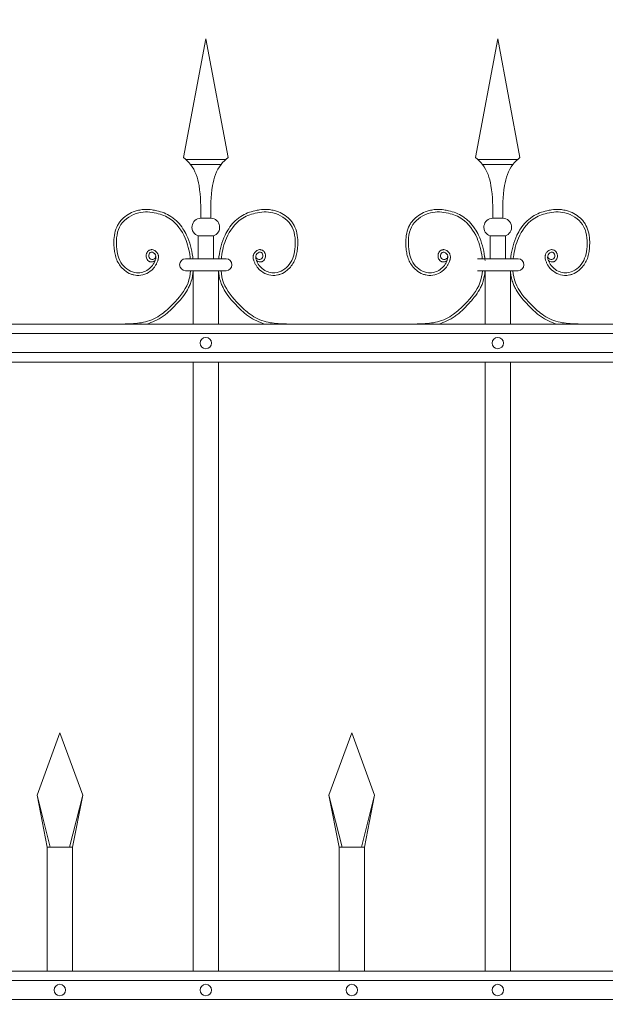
# Model space of a CAD drawing. Header units: millimetres. Extents: x 6567289036 to 6568990308, y 5976640423 to 5977332400.
# Tile 187 of 216: x 6568231834 to 6568232290, y 5976819924 to 5976820692. Entities that reach past the tile are written whole.
import ezdxf

# ---------------------------------------------------------------- set-up
doc = ezdxf.new("R2010")
doc.units = ezdxf.units.MM
doc.layers.add('01_widok', color=7, linetype='Continuous', lineweight=13)
doc.layers.add('zagospodarowanie_ wymiary', color=160, linetype='Continuous', lineweight=13)
doc.styles.get("Standard").update_dxf_attribs({"font": 'arial.ttf'})
doc.dimstyles.new('Copy of pzt100', dxfattribs={"dimtxt": 100, "dimasz": 50, "dimexe": 10, "dimexo": 5, "dimgap": 10, "dimtad": 1, "dimdec": 0, "dimlfac": 0.1, "dimzin": 12, "dimtxsty": 'Standard', "dimblk": 'ARCHTICK', "dimcen": 2.5, "dimclrd": 256, "dimclre": 256, "dimclrt": 256, "dimadec": 3, "dimazin": 0, "dimtfac": 1, "dimtdec": 0, "dimtix": 1, "dimtmove": 0, "dimatfit": 3, "dimfxl": 0, "dimtolj": 1, "dimlwd": -1, "dimarcsym": 0})

# ---------------------------------------------------------------- blocks, each defined once
blk = doc.blocks.new('A$C6D0402AF')
at = {"layer": '01_widok'}
for p, q in [((1.18249, 1.4602), (1.2, 1.55381)), ((1.21751, 1.4602), (1.2, 1.55381)), ((1.41249, 1.4602), (1.43, 1.55381)), ((1.44751, 1.4602), (1.43, 1.55381)), ((1.2, 1.45881), (1.184, 1.45881)), ((1.2, 1.45481), (1.188, 1.45481)), ((1.2, 1.45881), (1.216, 1.45881)), ((1.2, 1.45481), (1.212, 1.45481)), ((1.43, 1.45881), (1.414, 1.45881)), ((1.43, 1.45481), (1.418, 1.45481)), ((1.43, 1.45881), (1.446, 1.45881)), ((1.43, 1.45481), (1.442, 1.45481)), ((1.2, 1.41247), (1.19601, 1.41247)), ((1.2, 1.41247), (1.20399, 1.41247)), ((1.43, 1.41247), (1.42601, 1.41247)), ((1.43, 1.41247), (1.43399, 1.41247)), ((1.19401, 1.39847), (1.2, 1.39847)), ((1.19401, 1.39847), (1.19401, 1.38047)), ((1.20599, 1.39847), (1.2, 1.39847)), ((1.20599, 1.39847), (1.20599, 1.38047)), ((1.42401, 1.39847), (1.43, 1.39847)), ((1.42401, 1.39847), (1.42401, 1.38047)), ((1.43599, 1.39847), (1.43, 1.39847)), ((1.43599, 1.39847), (1.43599, 1.38047)), ((1.2, 1.38047), (1.184, 1.38047)), ((1.2, 1.38047), (1.216, 1.38047)), ((1.43, 1.38047), (1.414, 1.38047)), ((1.43, 1.38047), (1.446, 1.38047)), ((1.19, 1.371), (1.184, 1.371)), ((1.19, 1.371), (1.19, 1.329)), ((1.19, 1.371), (1.21, 1.371)), ((1.21, 1.371), (1.21, 1.329)), ((1.21, 1.371), (1.216, 1.371)), ((1.42, 1.371), (1.414, 1.371)), ((1.42, 1.371), (1.42, 1.329)), ((1.42, 1.371), (1.44, 1.371)), ((1.44, 1.371), (1.44, 1.329)), ((1.44, 1.371), (1.446, 1.371)), ((2.57, 1.329), (0.06, 1.329)), ((0.06, 1.3215), (2.57, 1.3215)), ((0.06, 1.3065), (2.57, 1.3065)), ((2.57, 1.299), (0.06, 1.299)), ((1.19, 1.299), (1.19, 0.819)), ((1.21, 1.299), (1.21, 0.819)), ((1.42, 1.299), (1.42, 0.819)), ((1.44, 1.299), (1.44, 0.819)), ((1.067, 0.95769), (1.085, 1.00669)), ((1.103, 0.95769), (1.085, 1.00669)), ((1.297, 0.95769), (1.315, 1.00669)), ((1.333, 0.95769), (1.315, 1.00669)), ((1.07744, 0.91669), (1.067, 0.95769)), ((1.067, 0.95769), (1.075, 0.91669)), ((1.09256, 0.91669), (1.103, 0.95769)), ((1.103, 0.95769), (1.095, 0.91669)), ((1.30744, 0.91669), (1.297, 0.95769)), ((1.297, 0.95769), (1.305, 0.91669)), ((1.32256, 0.91669), (1.333, 0.95769)), ((1.333, 0.95769), (1.325, 0.91669)), ((1.085, 0.91669), (1.075, 0.91669)), ((1.075, 0.91669), (1.075, 0.819)), ((1.085, 0.91669), (1.095, 0.91669)), ((1.095, 0.91669), (1.095, 0.819)), ((1.315, 0.91669), (1.305, 0.91669)), ((1.305, 0.91669), (1.305, 0.819)), ((1.315, 0.91669), (1.325, 0.91669)), ((1.325, 0.91669), (1.325, 0.819)), ((2.57, 0.819), (0.06, 0.819)), ((2.57, 0.8115), (0.06, 0.8115)), ((2.57, 0.7965), (0.06, 0.7965))]:
    blk.add_line(p, q, dxfattribs=at)
for centre in [(1.2, 1.314), (1.43, 1.314), (1.085, 0.804), (1.2, 0.804), (1.315, 0.804), (1.43, 0.804)]:
    blk.add_circle(centre, 0.0045, dxfattribs=at)
for centre, radius, start, end in [((1.19627, 1.40529), 0.00718, 92.05804, 251.68172), ((1.20373, 1.40529), 0.00718, 288.31828, 87.94196), ((1.42627, 1.40529), 0.00718, 92.05804, 251.68172), ((1.43373, 1.40529), 0.00718, 288.31828, 87.94196), ((1.18411, 1.37573), 0.00473, 91.38218, 268.61782), ((1.21589, 1.37573), 0.00473, 271.38218, 88.61782), ((1.44589, 1.37573), 0.00473, 271.38218, 88.61782)]:
    blk.add_arc(centre, radius, start, end, dxfattribs=at)
for points in [[(1.18249, 1.4602), (1.188, 1.45481), (1.19464, 1.43812), (1.19601, 1.41247)], [(1.21751, 1.4602), (1.212, 1.45481), (1.20536, 1.43812), (1.20399, 1.41247)], [(1.41249, 1.4602), (1.418, 1.45481), (1.42464, 1.43812), (1.42601, 1.41247)], [(1.44751, 1.4602), (1.442, 1.45481), (1.43536, 1.43812), (1.43399, 1.41247)]]:
    blk.add_spline(points, degree=3, dxfattribs=at)
for points, knots in [([(1.16014, 1.37922), (1.15904, 1.37757), (1.15661, 1.37789), (1.15604, 1.37807), (1.15582, 1.37815), (1.1554, 1.37836), (1.1552, 1.37847), (1.15454, 1.37894), (1.15415, 1.37936), (1.15354, 1.38027), (1.15331, 1.38076), (1.15301, 1.3818), (1.15294, 1.38234), (1.15296, 1.38319), (1.153, 1.3835), (1.15312, 1.38409), (1.15321, 1.38437), (1.15352, 1.38516), (1.1538, 1.38563), (1.15451, 1.38648), (1.15493, 1.38686), (1.15571, 1.38729), (1.15599, 1.38741), (1.1565, 1.38756), (1.15673, 1.3876), (1.15717, 1.38764), (1.15739, 1.38765), (1.15816, 1.3876), (1.15868, 1.38745), (1.15962, 1.38704), (1.16004, 1.38678), (1.1608, 1.38617), (1.16115, 1.38583), (1.16165, 1.3852), (1.16183, 1.38493), (1.16214, 1.38437), (1.16227, 1.38409), (1.16247, 1.38353), (1.16255, 1.38324), (1.16271, 1.38238), (1.16272, 1.3818), (1.16263, 1.38073), (1.16253, 1.38022), (1.16232, 1.37942), (1.16222, 1.37911), (1.16199, 1.37846), (1.16186, 1.37811), (1.16158, 1.37743), (1.16142, 1.37709), (1.16094, 1.3761), (1.16057, 1.37546), (1.15937, 1.37364), (1.15842, 1.37254), (1.15577, 1.37019), (1.15394, 1.36909), (1.14996, 1.36762), (1.14782, 1.36725), (1.14488, 1.36741), (1.14409, 1.36752), (1.14255, 1.36786), (1.1418, 1.36809), (1.1392, 1.36908), (1.13747, 1.37012), (1.1347, 1.37238), (1.13359, 1.37352), (1.13169, 1.376), (1.13091, 1.37732), (1.12963, 1.38006), (1.12914, 1.38148), (1.12838, 1.38434), (1.12812, 1.38578), (1.12779, 1.38832), (1.12769, 1.38942), (1.12756, 1.39164), (1.12753, 1.39275), (1.12758, 1.3961), (1.1278, 1.39834), (1.12873, 1.4027), (1.12944, 1.40482), (1.13096, 1.40768), (1.13149, 1.40853), (1.13268, 1.41014), (1.13334, 1.41091), (1.13545, 1.41306), (1.13705, 1.41432), (1.1405, 1.41644), (1.14235, 1.4173), (1.14547, 1.41835), (1.1467, 1.41867), (1.14918, 1.41913), (1.15042, 1.41926), (1.15366, 1.41941), (1.15566, 1.4193), (1.15885, 1.41887), (1.16007, 1.41864), (1.16324, 1.41791), (1.16518, 1.41733), (1.16896, 1.41583), (1.17079, 1.41491), (1.17346, 1.41318), (1.17438, 1.41251), (1.17612, 1.41106), (1.17695, 1.41028), (1.17931, 1.40783), (1.18071, 1.40604), (1.18304, 1.40249), (1.18401, 1.40075), (1.18616, 1.39627), (1.18717, 1.3935), (1.18874, 1.38785), (1.18928, 1.38498), (1.18971, 1.38152), (1.18977, 1.381), (1.18983, 1.38047)], [4.6165, 4.6165, 4.6165, 4.6165, 5.188367, 5.188367, 5.549428, 5.549428, 5.910489, 5.910489, 6.837983, 6.837983, 7.765478, 7.765478, 8.692972, 8.692972, 9.190028, 9.190028, 9.687083, 9.687083, 10.618534, 10.618534, 11.549985, 11.549985, 12.010547, 12.010547, 12.33998, 12.33998, 12.669414, 12.669414, 13.561099, 13.561099, 14.452783, 14.452783, 15.344467, 15.344467, 15.940368, 15.940368, 16.492607, 16.492607, 17.044846, 17.044846, 18.200205, 18.200205, 19.355563, 19.355563, 20.151118, 20.151118, 21.100453, 21.100453, 22.049789, 22.049789, 23.94846, 23.94846, 27.745803, 27.745803, 33.221248, 33.221248, 38.696693, 38.696693, 40.725069, 40.725069, 42.753445, 42.753445, 47.908007, 47.908007, 52.041948, 52.041948, 56.17589, 56.17589, 60.309831, 60.309831, 64.342201, 64.342201, 67.40836, 67.40836, 70.47452, 70.47452, 76.606839, 76.606839, 82.739158, 82.739158, 85.455708, 85.455708, 88.172258, 88.172258, 93.605357, 93.605357, 99.038456, 99.038456, 102.482403, 102.482403, 105.92635, 105.92635, 111.504268, 111.504268, 114.996104, 114.996104, 120.708661, 120.708661, 126.421218, 126.421218, 129.587167, 129.587167, 132.753115, 132.753115, 139.085012, 139.085012, 144.64085, 144.64085, 153.114925, 153.114925, 161.589001, 161.589001, 163.11027, 163.11027, 163.11027, 163.11027]), ([(1.16062, 1.38267), (1.16043, 1.38189), (1.15997, 1.38002), (1.15599, 1.37927), (1.15423, 1.38316), (1.15704, 1.38672), (1.16127, 1.38362), (1.15999, 1.37746), (1.1552, 1.37115), (1.14414, 1.36773), (1.13219, 1.37557), (1.12865, 1.39087), (1.13058, 1.40849), (1.14603, 1.41817), (1.16055, 1.41716), (1.1748, 1.41161), (1.18426, 1.39811), (1.18712, 1.38659), (1.18777, 1.38093), (1.18782, 1.38047)], [0, 0, 0, 0, 2.276171, 5.482858, 9.081143, 12.123133, 16.088096, 20.24215, 29.50989, 38.967775, 52.064989, 66.796785, 84.531155, 101.296087, 115.254866, 127.16367, 146.089907, 161.545397, 162.912572, 162.912572, 162.912572, 162.912572]), ([(1.23986, 1.37922), (1.24096, 1.37757), (1.24339, 1.37789), (1.24396, 1.37807), (1.24418, 1.37815), (1.2446, 1.37836), (1.2448, 1.37847), (1.24546, 1.37894), (1.24585, 1.37936), (1.24646, 1.38027), (1.24669, 1.38076), (1.24699, 1.3818), (1.24706, 1.38234), (1.24704, 1.38319), (1.247, 1.3835), (1.24688, 1.38409), (1.24679, 1.38437), (1.24648, 1.38516), (1.2462, 1.38563), (1.24549, 1.38648), (1.24507, 1.38686), (1.24429, 1.38729), (1.24401, 1.38741), (1.2435, 1.38756), (1.24327, 1.3876), (1.24283, 1.38764), (1.24261, 1.38765), (1.24184, 1.3876), (1.24132, 1.38745), (1.24038, 1.38704), (1.23996, 1.38678), (1.2392, 1.38617), (1.23885, 1.38583), (1.23835, 1.3852), (1.23817, 1.38493), (1.23786, 1.38437), (1.23773, 1.38409), (1.23753, 1.38353), (1.23745, 1.38324), (1.23729, 1.38238), (1.23728, 1.3818), (1.23737, 1.38073), (1.23747, 1.38022), (1.23768, 1.37942), (1.23778, 1.37911), (1.23801, 1.37846), (1.23814, 1.37811), (1.23842, 1.37743), (1.23858, 1.37709), (1.23906, 1.3761), (1.23943, 1.37546), (1.24063, 1.37364), (1.24158, 1.37254), (1.24423, 1.37019), (1.24606, 1.36909), (1.25004, 1.36762), (1.25218, 1.36725), (1.25512, 1.36741), (1.25591, 1.36752), (1.25745, 1.36786), (1.2582, 1.36809), (1.2608, 1.36908), (1.26253, 1.37012), (1.2653, 1.37238), (1.26641, 1.37352), (1.26831, 1.376), (1.26909, 1.37732), (1.27037, 1.38006), (1.27086, 1.38148), (1.27162, 1.38434), (1.27188, 1.38578), (1.27221, 1.38832), (1.27231, 1.38942), (1.27244, 1.39164), (1.27247, 1.39275), (1.27242, 1.3961), (1.2722, 1.39834), (1.27127, 1.4027), (1.27056, 1.40482), (1.26904, 1.40768), (1.26851, 1.40853), (1.26732, 1.41014), (1.26666, 1.41091), (1.26455, 1.41306), (1.26295, 1.41432), (1.2595, 1.41644), (1.25765, 1.4173), (1.25453, 1.41835), (1.2533, 1.41867), (1.25082, 1.41913), (1.24958, 1.41926), (1.24634, 1.41941), (1.24434, 1.4193), (1.24115, 1.41887), (1.23993, 1.41864), (1.23676, 1.41791), (1.23482, 1.41733), (1.23104, 1.41583), (1.22921, 1.41491), (1.22654, 1.41318), (1.22562, 1.41251), (1.22388, 1.41106), (1.22305, 1.41028), (1.22069, 1.40783), (1.21929, 1.40604), (1.21696, 1.40249), (1.21599, 1.40075), (1.21384, 1.39627), (1.21283, 1.3935), (1.21126, 1.38785), (1.21072, 1.38498), (1.21029, 1.38152), (1.21023, 1.381), (1.21017, 1.38047)], [4.6165, 4.6165, 4.6165, 4.6165, 5.188367, 5.188367, 5.549428, 5.549428, 5.910489, 5.910489, 6.837983, 6.837983, 7.765478, 7.765478, 8.692972, 8.692972, 9.190028, 9.190028, 9.687083, 9.687083, 10.618534, 10.618534, 11.549985, 11.549985, 12.010547, 12.010547, 12.33998, 12.33998, 12.669414, 12.669414, 13.561099, 13.561099, 14.452783, 14.452783, 15.344467, 15.344467, 15.940368, 15.940368, 16.492607, 16.492607, 17.044846, 17.044846, 18.200205, 18.200205, 19.355563, 19.355563, 20.151118, 20.151118, 21.100453, 21.100453, 22.049789, 22.049789, 23.94846, 23.94846, 27.745803, 27.745803, 33.221248, 33.221248, 38.696693, 38.696693, 40.725069, 40.725069, 42.753445, 42.753445, 47.908007, 47.908007, 52.041948, 52.041948, 56.17589, 56.17589, 60.309831, 60.309831, 64.342201, 64.342201, 67.40836, 67.40836, 70.47452, 70.47452, 76.606839, 76.606839, 82.739158, 82.739158, 85.455708, 85.455708, 88.172258, 88.172258, 93.605357, 93.605357, 99.038456, 99.038456, 102.482403, 102.482403, 105.92635, 105.92635, 111.504268, 111.504268, 114.996104, 114.996104, 120.708661, 120.708661, 126.421218, 126.421218, 129.587167, 129.587167, 132.753115, 132.753115, 139.085012, 139.085012, 144.64085, 144.64085, 153.114925, 153.114925, 161.589001, 161.589001, 163.11027, 163.11027, 163.11027, 163.11027]), ([(1.23938, 1.38267), (1.23957, 1.38189), (1.24003, 1.38002), (1.24401, 1.37927), (1.24577, 1.38316), (1.24296, 1.38672), (1.23873, 1.38362), (1.24001, 1.37746), (1.2448, 1.37115), (1.25586, 1.36773), (1.26781, 1.37557), (1.27135, 1.39087), (1.26942, 1.40849), (1.25397, 1.41817), (1.23945, 1.41716), (1.2252, 1.41161), (1.21574, 1.39811), (1.21288, 1.38659), (1.21223, 1.38093), (1.21218, 1.38047)], [0, 0, 0, 0, 2.276171, 5.482858, 9.081143, 12.123133, 16.088096, 20.24215, 29.50989, 38.967775, 52.064989, 66.796785, 84.531155, 101.296087, 115.254866, 127.16367, 146.089907, 161.545397, 162.912572, 162.912572, 162.912572, 162.912572]), ([(1.39014, 1.37922), (1.38904, 1.37757), (1.38661, 1.37789), (1.38604, 1.37807), (1.38582, 1.37815), (1.3854, 1.37836), (1.3852, 1.37847), (1.38454, 1.37894), (1.38415, 1.37936), (1.38354, 1.38027), (1.38331, 1.38076), (1.38301, 1.3818), (1.38294, 1.38234), (1.38296, 1.38319), (1.383, 1.3835), (1.38312, 1.38409), (1.38321, 1.38437), (1.38352, 1.38516), (1.3838, 1.38563), (1.38451, 1.38648), (1.38493, 1.38686), (1.38571, 1.38729), (1.38599, 1.38741), (1.3865, 1.38756), (1.38673, 1.3876), (1.38717, 1.38764), (1.38739, 1.38765), (1.38816, 1.3876), (1.38868, 1.38745), (1.38962, 1.38704), (1.39004, 1.38678), (1.3908, 1.38617), (1.39115, 1.38583), (1.39165, 1.3852), (1.39183, 1.38493), (1.39214, 1.38437), (1.39227, 1.38409), (1.39247, 1.38353), (1.39255, 1.38324), (1.39271, 1.38238), (1.39272, 1.3818), (1.39263, 1.38073), (1.39253, 1.38022), (1.39232, 1.37942), (1.39222, 1.37911), (1.39199, 1.37846), (1.39186, 1.37811), (1.39158, 1.37743), (1.39142, 1.37709), (1.39094, 1.3761), (1.39057, 1.37546), (1.38937, 1.37364), (1.38842, 1.37254), (1.38577, 1.37019), (1.38394, 1.36909), (1.37996, 1.36762), (1.37782, 1.36725), (1.37488, 1.36741), (1.37409, 1.36752), (1.37255, 1.36786), (1.3718, 1.36809), (1.3692, 1.36908), (1.36747, 1.37012), (1.3647, 1.37238), (1.36359, 1.37352), (1.36169, 1.376), (1.36091, 1.37732), (1.35963, 1.38006), (1.35914, 1.38148), (1.35838, 1.38434), (1.35812, 1.38578), (1.35779, 1.38832), (1.35769, 1.38942), (1.35756, 1.39164), (1.35753, 1.39275), (1.35758, 1.3961), (1.3578, 1.39834), (1.35873, 1.4027), (1.35944, 1.40482), (1.36096, 1.40768), (1.36149, 1.40853), (1.36268, 1.41014), (1.36334, 1.41091), (1.36545, 1.41306), (1.36705, 1.41432), (1.3705, 1.41644), (1.37235, 1.4173), (1.37547, 1.41835), (1.3767, 1.41867), (1.37918, 1.41913), (1.38042, 1.41926), (1.38366, 1.41941), (1.38566, 1.4193), (1.38885, 1.41887), (1.39007, 1.41864), (1.39324, 1.41791), (1.39518, 1.41733), (1.39896, 1.41583), (1.40079, 1.41491), (1.40346, 1.41318), (1.40438, 1.41251), (1.40612, 1.41106), (1.40695, 1.41028), (1.40931, 1.40783), (1.41071, 1.40604), (1.41304, 1.40249), (1.41401, 1.40075), (1.41616, 1.39627), (1.41717, 1.3935), (1.41874, 1.38785), (1.41928, 1.38498), (1.41971, 1.38152), (1.41977, 1.381), (1.42, 1.379)], [4.6165, 4.6165, 4.6165, 4.6165, 5.188367, 5.188367, 5.549428, 5.549428, 5.910489, 5.910489, 6.837983, 6.837983, 7.765478, 7.765478, 8.692972, 8.692972, 9.190028, 9.190028, 9.687083, 9.687083, 10.618534, 10.618534, 11.549985, 11.549985, 12.010547, 12.010547, 12.33998, 12.33998, 12.669414, 12.669414, 13.561099, 13.561099, 14.452783, 14.452783, 15.344467, 15.344467, 15.940368, 15.940368, 16.492607, 16.492607, 17.044846, 17.044846, 18.200205, 18.200205, 19.355563, 19.355563, 20.151118, 20.151118, 21.100453, 21.100453, 22.049789, 22.049789, 23.94846, 23.94846, 27.745803, 27.745803, 33.221248, 33.221248, 38.696693, 38.696693, 40.725069, 40.725069, 42.753445, 42.753445, 47.908007, 47.908007, 52.041948, 52.041948, 56.17589, 56.17589, 60.309831, 60.309831, 64.342201, 64.342201, 67.40836, 67.40836, 70.47452, 70.47452, 76.606839, 76.606839, 82.739158, 82.739158, 85.455708, 85.455708, 88.172258, 88.172258, 93.605357, 93.605357, 99.038456, 99.038456, 102.482403, 102.482403, 105.92635, 105.92635, 111.504268, 111.504268, 114.996104, 114.996104, 120.708661, 120.708661, 126.421218, 126.421218, 129.587167, 129.587167, 132.753115, 132.753115, 139.085012, 139.085012, 144.64085, 144.64085, 153.114925, 153.114925, 161.589001, 161.589001, 163.11027, 163.11027, 163.11027, 163.11027]), ([(1.39062, 1.38267), (1.39043, 1.38189), (1.38997, 1.38002), (1.38599, 1.37927), (1.38423, 1.38316), (1.38704, 1.38672), (1.39127, 1.38362), (1.38999, 1.37746), (1.3852, 1.37115), (1.37414, 1.36773), (1.36219, 1.37557), (1.35865, 1.39087), (1.36058, 1.40849), (1.37603, 1.41817), (1.39055, 1.41716), (1.4048, 1.41161), (1.41426, 1.39811), (1.41712, 1.38659), (1.41777, 1.38093), (1.41782, 1.38047)], [0, 0, 0, 0, 2.276171, 5.482858, 9.081143, 12.123133, 16.088096, 20.24215, 29.50989, 38.967775, 52.064989, 66.796785, 84.531155, 101.296087, 115.254866, 127.16367, 146.089907, 161.545397, 162.912572, 162.912572, 162.912572, 162.912572]), ([(1.46986, 1.37922), (1.47096, 1.37757), (1.47339, 1.37789), (1.47396, 1.37807), (1.47418, 1.37815), (1.4746, 1.37836), (1.4748, 1.37847), (1.47546, 1.37894), (1.47585, 1.37936), (1.47646, 1.38027), (1.47669, 1.38076), (1.47699, 1.3818), (1.47706, 1.38234), (1.47704, 1.38319), (1.477, 1.3835), (1.47688, 1.38409), (1.47679, 1.38437), (1.47648, 1.38516), (1.4762, 1.38563), (1.47549, 1.38648), (1.47507, 1.38686), (1.47429, 1.38729), (1.47401, 1.38741), (1.4735, 1.38756), (1.47327, 1.3876), (1.47283, 1.38764), (1.47261, 1.38765), (1.47184, 1.3876), (1.47132, 1.38745), (1.47038, 1.38704), (1.46996, 1.38678), (1.4692, 1.38617), (1.46885, 1.38583), (1.46835, 1.3852), (1.46817, 1.38493), (1.46786, 1.38437), (1.46773, 1.38409), (1.46753, 1.38353), (1.46745, 1.38324), (1.46729, 1.38238), (1.46728, 1.3818), (1.46737, 1.38073), (1.46747, 1.38022), (1.46768, 1.37942), (1.46778, 1.37911), (1.46801, 1.37846), (1.46814, 1.37811), (1.46842, 1.37743), (1.46858, 1.37709), (1.46906, 1.3761), (1.46943, 1.37546), (1.47063, 1.37364), (1.47158, 1.37254), (1.47423, 1.37019), (1.47606, 1.36909), (1.48004, 1.36762), (1.48218, 1.36725), (1.48512, 1.36741), (1.48591, 1.36752), (1.48745, 1.36786), (1.4882, 1.36809), (1.4908, 1.36908), (1.49253, 1.37012), (1.4953, 1.37238), (1.49641, 1.37352), (1.49831, 1.376), (1.49909, 1.37732), (1.50037, 1.38006), (1.50086, 1.38148), (1.50162, 1.38434), (1.50188, 1.38578), (1.50221, 1.38832), (1.50231, 1.38942), (1.50244, 1.39164), (1.50247, 1.39275), (1.50242, 1.3961), (1.5022, 1.39834), (1.50127, 1.4027), (1.50056, 1.40482), (1.49904, 1.40768), (1.49851, 1.40853), (1.49732, 1.41014), (1.49666, 1.41091), (1.49455, 1.41306), (1.49295, 1.41432), (1.4895, 1.41644), (1.48765, 1.4173), (1.48453, 1.41835), (1.4833, 1.41867), (1.48082, 1.41913), (1.47958, 1.41926), (1.47634, 1.41941), (1.47434, 1.4193), (1.47115, 1.41887), (1.46993, 1.41864), (1.46676, 1.41791), (1.46482, 1.41733), (1.46104, 1.41583), (1.45921, 1.41491), (1.45654, 1.41318), (1.45562, 1.41251), (1.45388, 1.41106), (1.45305, 1.41028), (1.45069, 1.40783), (1.44929, 1.40604), (1.44696, 1.40249), (1.44599, 1.40075), (1.44384, 1.39627), (1.44283, 1.3935), (1.44126, 1.38785), (1.44072, 1.38498), (1.44029, 1.38152), (1.44023, 1.381), (1.44017, 1.38047)], [4.6165, 4.6165, 4.6165, 4.6165, 5.188367, 5.188367, 5.549428, 5.549428, 5.910489, 5.910489, 6.837983, 6.837983, 7.765478, 7.765478, 8.692972, 8.692972, 9.190028, 9.190028, 9.687083, 9.687083, 10.618534, 10.618534, 11.549985, 11.549985, 12.010547, 12.010547, 12.33998, 12.33998, 12.669414, 12.669414, 13.561099, 13.561099, 14.452783, 14.452783, 15.344467, 15.344467, 15.940368, 15.940368, 16.492607, 16.492607, 17.044846, 17.044846, 18.200205, 18.200205, 19.355563, 19.355563, 20.151118, 20.151118, 21.100453, 21.100453, 22.049789, 22.049789, 23.94846, 23.94846, 27.745803, 27.745803, 33.221248, 33.221248, 38.696693, 38.696693, 40.725069, 40.725069, 42.753445, 42.753445, 47.908007, 47.908007, 52.041948, 52.041948, 56.17589, 56.17589, 60.309831, 60.309831, 64.342201, 64.342201, 67.40836, 67.40836, 70.47452, 70.47452, 76.606839, 76.606839, 82.739158, 82.739158, 85.455708, 85.455708, 88.172258, 88.172258, 93.605357, 93.605357, 99.038456, 99.038456, 102.482403, 102.482403, 105.92635, 105.92635, 111.504268, 111.504268, 114.996104, 114.996104, 120.708661, 120.708661, 126.421218, 126.421218, 129.587167, 129.587167, 132.753115, 132.753115, 139.085012, 139.085012, 144.64085, 144.64085, 153.114925, 153.114925, 161.589001, 161.589001, 163.11027, 163.11027, 163.11027, 163.11027]), ([(1.46938, 1.38267), (1.46957, 1.38189), (1.47003, 1.38002), (1.47401, 1.37927), (1.47577, 1.38316), (1.47296, 1.38672), (1.46873, 1.38362), (1.47001, 1.37746), (1.4748, 1.37115), (1.48586, 1.36773), (1.49781, 1.37557), (1.50135, 1.39087), (1.49942, 1.40849), (1.48397, 1.41817), (1.46945, 1.41716), (1.4552, 1.41161), (1.44574, 1.39811), (1.44288, 1.38659), (1.44223, 1.38093), (1.44218, 1.38047)], [0, 0, 0, 0, 2.276171, 5.482858, 9.081143, 12.123133, 16.088096, 20.24215, 29.50989, 38.967775, 52.064989, 66.796785, 84.531155, 101.296087, 115.254866, 127.16367, 146.089907, 161.545397, 162.912572, 162.912572, 162.912572, 162.912572]), ([(1.18799, 1.371), (1.18774, 1.36776), (1.18577, 1.35775), (1.1762, 1.34652), (1.16497, 1.33583), (1.15299, 1.32998), (1.14258, 1.32929), (1.13691, 1.32906), (1.13551, 1.329)], [172.218122, 172.218122, 172.218122, 172.218122, 181.855132, 202.579273, 214.575372, 228.542226, 241.353249, 245.573586, 245.573586, 245.573586, 245.573586]), ([(1.19, 1.371), (1.18991, 1.36986), (1.18978, 1.36872), (1.18935, 1.36597), (1.18899, 1.36438), (1.18816, 1.36164), (1.18773, 1.36048), (1.18676, 1.35824), (1.1862, 1.35715), (1.1844, 1.35398), (1.18301, 1.35198), (1.1805, 1.34881), (1.17946, 1.3476), (1.17744, 1.34535), (1.17645, 1.3443), (1.1735, 1.34125), (1.17148, 1.33925), (1.16834, 1.33664), (1.16736, 1.33588), (1.16432, 1.33375), (1.16215, 1.33251), (1.15785, 1.33049), (1.15574, 1.32967), (1.15359, 1.329)], [172.067248, 172.067248, 172.067248, 172.067248, 175.307441, 175.307441, 179.950369, 179.950369, 183.428024, 183.428024, 186.90568, 186.90568, 193.860991, 193.860991, 198.444931, 198.444931, 202.5856, 202.5856, 210.86694, 210.86694, 214.411979, 214.411979, 221.502058, 221.502058, 227.966753, 227.966753, 227.966753, 227.966753]), ([(1.21, 1.371), (1.21009, 1.36986), (1.21022, 1.36872), (1.21065, 1.36597), (1.21101, 1.36438), (1.21184, 1.36164), (1.21227, 1.36048), (1.21324, 1.35824), (1.2138, 1.35715), (1.2156, 1.35398), (1.21699, 1.35198), (1.2195, 1.34881), (1.22054, 1.3476), (1.22256, 1.34535), (1.22355, 1.3443), (1.2265, 1.34125), (1.22852, 1.33925), (1.23166, 1.33664), (1.23264, 1.33588), (1.23568, 1.33375), (1.23785, 1.33251), (1.24215, 1.33049), (1.24426, 1.32967), (1.24641, 1.329)], [172.067248, 172.067248, 172.067248, 172.067248, 175.307441, 175.307441, 179.950369, 179.950369, 183.428024, 183.428024, 186.90568, 186.90568, 193.860991, 193.860991, 198.444931, 198.444931, 202.5856, 202.5856, 210.86694, 210.86694, 214.411979, 214.411979, 221.502058, 221.502058, 227.966753, 227.966753, 227.966753, 227.966753]), ([(1.21201, 1.371), (1.21226, 1.36776), (1.21423, 1.35775), (1.2238, 1.34652), (1.23503, 1.33583), (1.24701, 1.32998), (1.25742, 1.32929), (1.26309, 1.32906), (1.26449, 1.329)], [172.218122, 172.218122, 172.218122, 172.218122, 181.855132, 202.579273, 214.575372, 228.542226, 241.353249, 245.573586, 245.573586, 245.573586, 245.573586]), ([(1.41799, 1.371), (1.41774, 1.36776), (1.41577, 1.35775), (1.4062, 1.34652), (1.39497, 1.33583), (1.38299, 1.32998), (1.37258, 1.32929), (1.36691, 1.32906), (1.36551, 1.329)], [172.218122, 172.218122, 172.218122, 172.218122, 181.855132, 202.579273, 214.575372, 228.542226, 241.353249, 245.573586, 245.573586, 245.573586, 245.573586]), ([(1.42, 1.371), (1.41991, 1.36986), (1.41978, 1.36872), (1.41935, 1.36597), (1.41899, 1.36438), (1.41816, 1.36164), (1.41773, 1.36048), (1.41676, 1.35824), (1.4162, 1.35715), (1.4144, 1.35398), (1.41301, 1.35198), (1.4105, 1.34881), (1.40946, 1.3476), (1.40744, 1.34535), (1.40645, 1.3443), (1.4035, 1.34125), (1.40148, 1.33925), (1.39834, 1.33664), (1.39736, 1.33588), (1.39432, 1.33375), (1.39215, 1.33251), (1.38785, 1.33049), (1.38574, 1.32967), (1.38359, 1.329)], [172.067248, 172.067248, 172.067248, 172.067248, 175.307441, 175.307441, 179.950369, 179.950369, 183.428024, 183.428024, 186.90568, 186.90568, 193.860991, 193.860991, 198.444931, 198.444931, 202.5856, 202.5856, 210.86694, 210.86694, 214.411979, 214.411979, 221.502058, 221.502058, 227.966753, 227.966753, 227.966753, 227.966753]), ([(1.44, 1.371), (1.44009, 1.36986), (1.44022, 1.36872), (1.44065, 1.36597), (1.44101, 1.36438), (1.44184, 1.36164), (1.44227, 1.36048), (1.44324, 1.35824), (1.4438, 1.35715), (1.4456, 1.35398), (1.44699, 1.35198), (1.4495, 1.34881), (1.45054, 1.3476), (1.45256, 1.34535), (1.45355, 1.3443), (1.4565, 1.34125), (1.45852, 1.33925), (1.46166, 1.33664), (1.46264, 1.33588), (1.46568, 1.33375), (1.46785, 1.33251), (1.47215, 1.33049), (1.47426, 1.32967), (1.47641, 1.329)], [172.067248, 172.067248, 172.067248, 172.067248, 175.307441, 175.307441, 179.950369, 179.950369, 183.428024, 183.428024, 186.90568, 186.90568, 193.860991, 193.860991, 198.444931, 198.444931, 202.5856, 202.5856, 210.86694, 210.86694, 214.411979, 214.411979, 221.502058, 221.502058, 227.966753, 227.966753, 227.966753, 227.966753]), ([(1.44201, 1.371), (1.44226, 1.36776), (1.44423, 1.35775), (1.4538, 1.34652), (1.46503, 1.33583), (1.47701, 1.32998), (1.48742, 1.32929), (1.49309, 1.32906), (1.49449, 1.329)], [172.218122, 172.218122, 172.218122, 172.218122, 181.855132, 202.579273, 214.575372, 228.542226, 241.353249, 245.573586, 245.573586, 245.573586, 245.573586])]:
    blk.add_open_spline(points, degree=3, knots=knots, dxfattribs=at)
blk = doc.blocks.new('_ARCHTICK')
at = {"color": 0, "linetype": 'ByBlock', "const_width": 0.15}
blk.add_lwpolyline([(-0.5, -0.5), (0.5, 0.5)], dxfattribs=at)
blk = doc.blocks.new('*D358')
at = {"layer": 'Defpoints', "color": 0, "lineweight": 30}
for p in [(6568230851.591805, 5976821291.165193), (6568230851.591805, 5976819420.148302), (6568233332.960632, 5976819420.148303)]:
    blk.add_point(p, dxfattribs=at)
at = {"layer": 'zagospodarowanie_ wymiary', "lineweight": -2}
for p, q in [((6568230851.591805, 5976821290.165193), (6568230851.591805, 5976821301.165193)), ((6568233332.960632, 5976821290.165194), (6568233332.960632, 5976821301.165194))]:
    blk.add_line(p, q, dxfattribs=at)
at = {"layer": 'zagospodarowanie_ wymiary'}
blk.add_line((6568233332.960632, 5976821291.165194), (6568230851.591805, 5976821291.165193), dxfattribs=at)
at = {"layer": 'zagospodarowanie_ wymiary', "xscale": 50, "yscale": 50, "zscale": 50}
for p, rotation in [((6568230851.591805, 5976821291.165193), 180.0000000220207), ((6568233332.960632, 5976821291.165194), 2.202070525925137e-08)]:
    blk.add_blockref('_ARCHTICK', p, dxfattribs=dict(at, rotation=rotation))
at = {"layer": 'zagospodarowanie_ wymiary', "insert": (6568232109.391855, 5976821352.222491), "char_height": 100, "attachment_point": 5, "rotation": 0.000000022}
blk.add_mtext('\\A1;250', dxfattribs=at)

msp = doc.modelspace()

# ---------------------------------------------------------------- block references
at = {"xscale": 988.5931585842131, "yscale": 988.5931585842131, "zscale": 988.5931585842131, "rotation": 3.128671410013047e-08}
msp.add_blockref('A$C6D0402AF', (6568230792.276216, 5976819140.554324), dxfattribs=at)

# ---------------------------------------------------------------- dimensions: what is measured, and where the dimension line sits
at = {"layer": 'zagospodarowanie_ wymiary'}
dim = msp.add_linear_dim(base=(6568230851.591805, 5976821291.165193), p1=(6568233332.960632, 5976819420.148303), p2=(6568230851.591805, 5976819420.148302), angle=180.000000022, text='250', dimstyle='Copy of pzt100', dxfattribs=at)
dim.commit()
dim.dimension.update_dxf_attribs({"geometry": '*D358', "text_midpoint": (6568232109.391856, 5976821291.165193), "dimtype": 161})

doc.saveas('drawing.dxf')
